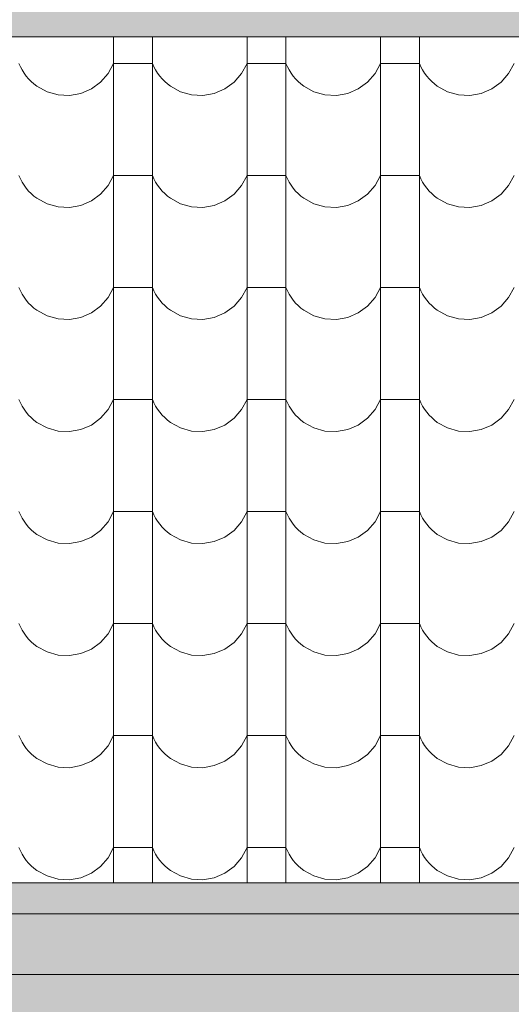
# Model space of a CAD drawing. Extents: x -547885 to -186295, y -25370 to 156194.
# Tile 249 of 256: x -359345 to -358737, y -18253 to -17036. Entities that reach past the tile are written whole.
import ezdxf

# ---------------------------------------------------------------- set-up
doc = ezdxf.new("R2010")
doc.units = 0
doc.header["$MEASUREMENT"] = 0
doc.linetypes.add('Dashed', pattern=[564.444447, 282.222223, -282.222223])
for name, color, linetype, lineweight, true_color in [('arch wypelnienia_Nr_Pióra__102', 7, 'Continuous', 9, 0xb4b4b4), ('arch wypelnienia_Nr_Pióra__119', 7, 'Continuous', 13, 0xd9d1d0), ('arch wypelnienia_Nr_Pióra__2', 7, 'Continuous', 13, 0x7f7f7f), ('arch wypelnienia_Nr_Pióra__81', 7, 'Continuous', 13, 0x6a6a6a)]:
    doc.layers.add(name, color=color, linetype=linetype, lineweight=lineweight, true_color=true_color)
doc.layers.add('INWENT KONST. DREWNIANA_Nr_Pióra__21', color=7, linetype='Continuous', lineweight=9)
doc.layers.add('INWENT RURY SPUSTOWE_Nr_Pióra__21', color=7, linetype='Continuous', lineweight=9)

# ---------------------------------------------------------------- blocks, each defined once
blk = doc.blocks.new('*X1053')
at = {"layer": 'arch wypelnienia_Nr_Pióra__102', "linetype": 'Continuous'}
for p, q in [((-359229, -17056.9), (-359229, -17174)), ((-359181, -17056.9), (-359181, -17174)), ((-359064, -17056.9), (-359064, -17174)), ((-359016, -17056.9), (-359016, -17174)), ((-358899, -17056.9), (-358899, -17174)), ((-358851, -17056.9), (-358851, -17174)), ((-359346, -17089.5), (-359344.2, -17093.7)), ((-359235.7, -17102.1), (-359229, -17089.5)), ((-359205, -17089.5), (-359229, -17089.5)), ((-359181, -17089.5), (-359205, -17089.5)), ((-359181, -17089.5), (-359179.2, -17093.7)), ((-359070.7, -17102.1), (-359064, -17089.5)), ((-359040, -17089.5), (-359064, -17089.5)), ((-359016, -17089.5), (-359040, -17089.5)), ((-359016, -17089.5), (-359014.2, -17093.7)), ((-358905.7, -17102.1), (-358899, -17089.5)), ((-358875, -17089.5), (-358899, -17089.5)), ((-358851, -17089.5), (-358875, -17089.5)), ((-358851, -17089.5), (-358849.2, -17093.7)), ((-358740.7, -17102.1), (-358734, -17089.5)), ((-359344.2, -17093.7), (-359342, -17097.7)), ((-359342, -17097.7), (-359339.6, -17101.6)), ((-359339.6, -17101.6), (-359336.9, -17105.3)), ((-359179.2, -17093.7), (-359177, -17097.7)), ((-359177, -17097.7), (-359174.6, -17101.6)), ((-359174.6, -17101.6), (-359171.9, -17105.3)), ((-359014.2, -17093.7), (-359012, -17097.7)), ((-359012, -17097.7), (-359009.6, -17101.6)), ((-359009.6, -17101.6), (-359006.9, -17105.3)), ((-358849.2, -17093.7), (-358847, -17097.7)), ((-358847, -17097.7), (-358844.6, -17101.6)), ((-358844.6, -17101.6), (-358841.9, -17105.3)), ((-359336.9, -17105.3), (-359334, -17108.8)), ((-359334, -17108.8), (-359330.8, -17112)), ((-359330.8, -17112), (-359327.4, -17115)), ((-359256.5, -17121.1), (-359245, -17112.8)), ((-359245, -17112.8), (-359235.7, -17102.1)), ((-359171.9, -17105.3), (-359169, -17108.8)), ((-359169, -17108.8), (-359165.8, -17112)), ((-359165.8, -17112), (-359162.4, -17115)), ((-359091.5, -17121.1), (-359080, -17112.8)), ((-359080, -17112.8), (-359070.7, -17102.1)), ((-359006.9, -17105.3), (-359004, -17108.8)), ((-359004, -17108.8), (-359000.8, -17112)), ((-359000.8, -17112), (-358997.4, -17115)), ((-358926.5, -17121.1), (-358915, -17112.8)), ((-358915, -17112.8), (-358905.7, -17102.1)), ((-358841.9, -17105.3), (-358839, -17108.8)), ((-358839, -17108.8), (-358835.8, -17112)), ((-358835.8, -17112), (-358832.4, -17115)), ((-358761.5, -17121.1), (-358750, -17112.8)), ((-358750, -17112.8), (-358740.7, -17102.1)), ((-359327.4, -17115), (-359323.8, -17117.8)), ((-359323.8, -17117.8), (-359311.3, -17124.6)), ((-359311.3, -17124.6), (-359297.7, -17128.5)), ((-359269.5, -17126.7), (-359256.5, -17121.1)), ((-359162.4, -17115), (-359158.8, -17117.8)), ((-359158.8, -17117.8), (-359146.3, -17124.6)), ((-359146.3, -17124.6), (-359132.7, -17128.5)), ((-359104.5, -17126.7), (-359091.5, -17121.1)), ((-358997.4, -17115), (-358993.8, -17117.8)), ((-358993.8, -17117.8), (-358981.3, -17124.6)), ((-358981.3, -17124.6), (-358967.7, -17128.5)), ((-358939.5, -17126.7), (-358926.5, -17121.1)), ((-358832.4, -17115), (-358828.8, -17117.8)), ((-358828.8, -17117.8), (-358816.3, -17124.6)), ((-358816.3, -17124.6), (-358802.7, -17128.5)), ((-358774.5, -17126.7), (-358761.5, -17121.1)), ((-359297.7, -17128.5), (-359283.5, -17129.2)), ((-359283.5, -17129.2), (-359269.5, -17126.7)), ((-359132.7, -17128.5), (-359118.5, -17129.2)), ((-359118.5, -17129.2), (-359104.5, -17126.7)), ((-358967.7, -17128.5), (-358953.5, -17129.2)), ((-358953.5, -17129.2), (-358939.5, -17126.7)), ((-358802.7, -17128.5), (-358788.5, -17129.2)), ((-358788.5, -17129.2), (-358774.5, -17126.7)), ((-359229, -17174), (-359229, -17312.5)), ((-359181, -17174), (-359181, -17312.5)), ((-359064, -17174), (-359064, -17312.5)), ((-359016, -17174), (-359016, -17312.5)), ((-358899, -17174), (-358899, -17312.5)), ((-358851, -17174), (-358851, -17312.5)), ((-359346, -17228), (-359344.2, -17232.2)), ((-359344.2, -17232.2), (-359342, -17236.2)), ((-359235.7, -17240.6), (-359229, -17228)), ((-359205, -17228), (-359229, -17228)), ((-359181, -17228), (-359205, -17228)), ((-359181, -17228), (-359179.2, -17232.2)), ((-359179.2, -17232.2), (-359177, -17236.2)), ((-359070.7, -17240.6), (-359064, -17228)), ((-359040, -17228), (-359064, -17228)), ((-359016, -17228), (-359040, -17228)), ((-359016, -17228), (-359014.2, -17232.2)), ((-359014.2, -17232.2), (-359012, -17236.2)), ((-358905.7, -17240.6), (-358899, -17228)), ((-358875, -17228), (-358899, -17228)), ((-358851, -17228), (-358875, -17228)), ((-358851, -17228), (-358849.2, -17232.2)), ((-358849.2, -17232.2), (-358847, -17236.2)), ((-358740.7, -17240.6), (-358734, -17228)), ((-359342, -17236.2), (-359339.6, -17240.1)), ((-359339.6, -17240.1), (-359336.9, -17243.8)), ((-359336.9, -17243.8), (-359334, -17247.3)), ((-359334, -17247.3), (-359330.8, -17250.5)), ((-359245, -17251.3), (-359235.7, -17240.6)), ((-359177, -17236.2), (-359174.6, -17240.1)), ((-359174.6, -17240.1), (-359171.9, -17243.8)), ((-359171.9, -17243.8), (-359169, -17247.3)), ((-359169, -17247.3), (-359165.8, -17250.5)), ((-359080, -17251.3), (-359070.7, -17240.6)), ((-359012, -17236.2), (-359009.6, -17240.1)), ((-359009.6, -17240.1), (-359006.9, -17243.8)), ((-359006.9, -17243.8), (-359004, -17247.3)), ((-359004, -17247.3), (-359000.8, -17250.5)), ((-358915, -17251.3), (-358905.7, -17240.6)), ((-358847, -17236.2), (-358844.6, -17240.1)), ((-358844.6, -17240.1), (-358841.9, -17243.8)), ((-358841.9, -17243.8), (-358839, -17247.3)), ((-358839, -17247.3), (-358835.8, -17250.5)), ((-358750, -17251.3), (-358740.7, -17240.6)), ((-359330.8, -17250.5), (-359327.4, -17253.5)), ((-359327.4, -17253.5), (-359323.8, -17256.3)), ((-359323.8, -17256.3), (-359311.3, -17263.1)), ((-359269.5, -17265.2), (-359256.5, -17259.6)), ((-359256.5, -17259.6), (-359245, -17251.3)), ((-359165.8, -17250.5), (-359162.4, -17253.5)), ((-359162.4, -17253.5), (-359158.8, -17256.3)), ((-359158.8, -17256.3), (-359146.3, -17263.1)), ((-359104.5, -17265.2), (-359091.5, -17259.6)), ((-359091.5, -17259.6), (-359080, -17251.3)), ((-359000.8, -17250.5), (-358997.4, -17253.5)), ((-358997.4, -17253.5), (-358993.8, -17256.3)), ((-358993.8, -17256.3), (-358981.3, -17263.1)), ((-358939.5, -17265.2), (-358926.5, -17259.6)), ((-358926.5, -17259.6), (-358915, -17251.3)), ((-358835.8, -17250.5), (-358832.4, -17253.5)), ((-358832.4, -17253.5), (-358828.8, -17256.3)), ((-358828.8, -17256.3), (-358816.3, -17263.1)), ((-358774.5, -17265.2), (-358761.5, -17259.6)), ((-358761.5, -17259.6), (-358750, -17251.3)), ((-359311.3, -17263.1), (-359297.7, -17267)), ((-359297.7, -17267), (-359283.5, -17267.7)), ((-359283.5, -17267.7), (-359269.5, -17265.2)), ((-359146.3, -17263.1), (-359132.7, -17267)), ((-359132.7, -17267), (-359118.5, -17267.7)), ((-359118.5, -17267.7), (-359104.5, -17265.2)), ((-358981.3, -17263.1), (-358967.7, -17267)), ((-358967.7, -17267), (-358953.5, -17267.7)), ((-358953.5, -17267.7), (-358939.5, -17265.2)), ((-358816.3, -17263.1), (-358802.7, -17267)), ((-358802.7, -17267), (-358788.5, -17267.7)), ((-358788.5, -17267.7), (-358774.5, -17265.2)), ((-359229, -17312.5), (-359229, -17451)), ((-359181, -17312.5), (-359181, -17451)), ((-359064, -17312.5), (-359064, -17451)), ((-359016, -17312.5), (-359016, -17451)), ((-358899, -17312.5), (-358899, -17451)), ((-358851, -17312.5), (-358851, -17451)), ((-359346, -17366.5), (-359344.2, -17370.7)), ((-359235.7, -17379.1), (-359229, -17366.5)), ((-359205, -17366.5), (-359229, -17366.5)), ((-359181, -17366.5), (-359205, -17366.5)), ((-359181, -17366.5), (-359179.2, -17370.7)), ((-359070.7, -17379.1), (-359064, -17366.5)), ((-359040, -17366.5), (-359064, -17366.5)), ((-359016, -17366.5), (-359040, -17366.5)), ((-359016, -17366.5), (-359014.2, -17370.7)), ((-358905.7, -17379.1), (-358899, -17366.5)), ((-358875, -17366.5), (-358899, -17366.5)), ((-358851, -17366.5), (-358875, -17366.5)), ((-358851, -17366.5), (-358849.2, -17370.7)), ((-358740.7, -17379.1), (-358734, -17366.5)), ((-359344.2, -17370.7), (-359342, -17374.7)), ((-359342, -17374.7), (-359339.6, -17378.6)), ((-359339.6, -17378.6), (-359336.9, -17382.3)), ((-359245, -17389.8), (-359235.7, -17379.1)), ((-359179.2, -17370.7), (-359177, -17374.7)), ((-359177, -17374.7), (-359174.6, -17378.6)), ((-359174.6, -17378.6), (-359171.9, -17382.3)), ((-359080, -17389.8), (-359070.7, -17379.1)), ((-359014.2, -17370.7), (-359012, -17374.7)), ((-359012, -17374.7), (-359009.6, -17378.6)), ((-359009.6, -17378.6), (-359006.9, -17382.3)), ((-358915, -17389.8), (-358905.7, -17379.1)), ((-358849.2, -17370.7), (-358847, -17374.7)), ((-358847, -17374.7), (-358844.6, -17378.6)), ((-358844.6, -17378.6), (-358841.9, -17382.3)), ((-358750, -17389.8), (-358740.7, -17379.1)), ((-359336.9, -17382.3), (-359334, -17385.8)), ((-359334, -17385.8), (-359330.8, -17389)), ((-359330.8, -17389), (-359327.4, -17392)), ((-359327.4, -17392), (-359323.8, -17394.8)), ((-359256.5, -17398.1), (-359245, -17389.8)), ((-359171.9, -17382.3), (-359169, -17385.8)), ((-359169, -17385.8), (-359165.8, -17389)), ((-359165.8, -17389), (-359162.4, -17392)), ((-359162.4, -17392), (-359158.8, -17394.8)), ((-359091.5, -17398.1), (-359080, -17389.8)), ((-359006.9, -17382.3), (-359004, -17385.8)), ((-359004, -17385.8), (-359000.8, -17389)), ((-359000.8, -17389), (-358997.4, -17392)), ((-358997.4, -17392), (-358993.8, -17394.8)), ((-358926.5, -17398.1), (-358915, -17389.8)), ((-358841.9, -17382.3), (-358839, -17385.8)), ((-358839, -17385.8), (-358835.8, -17389)), ((-358835.8, -17389), (-358832.4, -17392)), ((-358832.4, -17392), (-358828.8, -17394.8)), ((-358761.5, -17398.1), (-358750, -17389.8)), ((-359323.8, -17394.8), (-359311.3, -17401.6)), ((-359311.3, -17401.6), (-359297.7, -17405.5)), ((-359297.7, -17405.5), (-359283.5, -17406.2)), ((-359283.5, -17406.2), (-359269.5, -17403.7)), ((-359269.5, -17403.7), (-359256.5, -17398.1)), ((-359158.8, -17394.8), (-359146.3, -17401.6)), ((-359146.3, -17401.6), (-359132.7, -17405.5)), ((-359132.7, -17405.5), (-359118.5, -17406.2)), ((-359118.5, -17406.2), (-359104.5, -17403.7)), ((-359104.5, -17403.7), (-359091.5, -17398.1)), ((-358993.8, -17394.8), (-358981.3, -17401.6)), ((-358981.3, -17401.6), (-358967.7, -17405.5)), ((-358967.7, -17405.5), (-358953.5, -17406.2)), ((-358953.5, -17406.2), (-358939.5, -17403.7)), ((-358939.5, -17403.7), (-358926.5, -17398.1)), ((-358828.8, -17394.8), (-358816.3, -17401.6)), ((-358816.3, -17401.6), (-358802.7, -17405.5)), ((-358802.7, -17405.5), (-358788.5, -17406.2)), ((-358788.5, -17406.2), (-358774.5, -17403.7)), ((-358774.5, -17403.7), (-358761.5, -17398.1)), ((-359229, -17451), (-359229, -17589.5)), ((-359181, -17451), (-359181, -17589.5)), ((-359064, -17451), (-359064, -17589.5)), ((-359016, -17451), (-359016, -17589.5)), ((-358899, -17451), (-358899, -17589.5)), ((-358851, -17451), (-358851, -17589.5)), ((-359346, -17505), (-359344.2, -17509.2)), ((-359344.2, -17509.2), (-359342, -17513.2)), ((-359342, -17513.2), (-359339.6, -17517.1)), ((-359235.7, -17517.6), (-359229, -17505)), ((-359205, -17505), (-359229, -17505)), ((-359181, -17505), (-359205, -17505)), ((-359181, -17505), (-359179.2, -17509.2)), ((-359179.2, -17509.2), (-359177, -17513.2)), ((-359177, -17513.2), (-359174.6, -17517.1)), ((-359070.7, -17517.6), (-359064, -17505)), ((-359040, -17505), (-359064, -17505)), ((-359016, -17505), (-359040, -17505)), ((-359016, -17505), (-359014.2, -17509.2)), ((-359014.2, -17509.2), (-359012, -17513.2)), ((-359012, -17513.2), (-359009.6, -17517.1)), ((-358905.7, -17517.6), (-358899, -17505)), ((-358875, -17505), (-358899, -17505)), ((-358851, -17505), (-358875, -17505)), ((-358851, -17505), (-358849.2, -17509.2)), ((-358849.2, -17509.2), (-358847, -17513.2)), ((-358847, -17513.2), (-358844.6, -17517.1)), ((-358740.7, -17517.6), (-358734, -17505)), ((-359339.6, -17517.1), (-359336.9, -17520.8)), ((-359336.9, -17520.8), (-359334, -17524.3)), ((-359334, -17524.3), (-359330.8, -17527.5)), ((-359330.8, -17527.5), (-359327.4, -17530.5)), ((-359245, -17528.3), (-359235.7, -17517.6)), ((-359174.6, -17517.1), (-359171.9, -17520.8)), ((-359171.9, -17520.8), (-359169, -17524.3)), ((-359169, -17524.3), (-359165.8, -17527.5)), ((-359165.8, -17527.5), (-359162.4, -17530.5)), ((-359080, -17528.3), (-359070.7, -17517.6)), ((-359009.6, -17517.1), (-359006.9, -17520.8)), ((-359006.9, -17520.8), (-359004, -17524.3)), ((-359004, -17524.3), (-359000.8, -17527.5)), ((-359000.8, -17527.5), (-358997.4, -17530.5)), ((-358915, -17528.3), (-358905.7, -17517.6)), ((-358844.6, -17517.1), (-358841.9, -17520.8)), ((-358841.9, -17520.8), (-358839, -17524.3)), ((-358839, -17524.3), (-358835.8, -17527.5)), ((-358835.8, -17527.5), (-358832.4, -17530.5)), ((-358750, -17528.3), (-358740.7, -17517.6)), ((-359327.4, -17530.5), (-359323.8, -17533.3)), ((-359323.8, -17533.3), (-359311.3, -17540.1)), ((-359269.5, -17542.2), (-359256.5, -17536.6)), ((-359256.5, -17536.6), (-359245, -17528.3)), ((-359162.4, -17530.5), (-359158.8, -17533.3)), ((-359158.8, -17533.3), (-359146.3, -17540.1)), ((-359104.5, -17542.2), (-359091.5, -17536.6)), ((-359091.5, -17536.6), (-359080, -17528.3)), ((-358997.4, -17530.5), (-358993.8, -17533.3)), ((-358993.8, -17533.3), (-358981.3, -17540.1)), ((-358939.5, -17542.2), (-358926.5, -17536.6)), ((-358926.5, -17536.6), (-358915, -17528.3)), ((-358832.4, -17530.5), (-358828.8, -17533.3)), ((-358828.8, -17533.3), (-358816.3, -17540.1)), ((-358774.5, -17542.2), (-358761.5, -17536.6)), ((-358761.5, -17536.6), (-358750, -17528.3)), ((-359311.3, -17540.1), (-359297.7, -17544)), ((-359297.7, -17544), (-359283.5, -17544.7)), ((-359283.5, -17544.7), (-359269.5, -17542.2)), ((-359146.3, -17540.1), (-359132.7, -17544)), ((-359132.7, -17544), (-359118.5, -17544.7)), ((-359118.5, -17544.7), (-359104.5, -17542.2)), ((-358981.3, -17540.1), (-358967.7, -17544)), ((-358967.7, -17544), (-358953.5, -17544.7)), ((-358953.5, -17544.7), (-358939.5, -17542.2)), ((-358816.3, -17540.1), (-358802.7, -17544)), ((-358802.7, -17544), (-358788.5, -17544.7)), ((-358788.5, -17544.7), (-358774.5, -17542.2)), ((-359229, -17589.5), (-359229, -17728)), ((-359181, -17589.5), (-359181, -17728)), ((-359064, -17589.5), (-359064, -17728)), ((-359016, -17589.5), (-359016, -17728)), ((-358899, -17589.5), (-358899, -17728)), ((-358851, -17589.5), (-358851, -17728)), ((-359346, -17643.5), (-359344.2, -17647.7)), ((-359344.2, -17647.7), (-359342, -17651.7)), ((-359235.7, -17656.1), (-359229, -17643.5)), ((-359205, -17643.5), (-359229, -17643.5)), ((-359181, -17643.5), (-359205, -17643.5)), ((-359181, -17643.5), (-359179.2, -17647.7)), ((-359179.2, -17647.7), (-359177, -17651.7)), ((-359070.7, -17656.1), (-359064, -17643.5)), ((-359040, -17643.5), (-359064, -17643.5)), ((-359016, -17643.5), (-359040, -17643.5)), ((-359016, -17643.5), (-359014.2, -17647.7)), ((-359014.2, -17647.7), (-359012, -17651.7)), ((-358905.7, -17656.1), (-358899, -17643.5)), ((-358875, -17643.5), (-358899, -17643.5)), ((-358851, -17643.5), (-358875, -17643.5)), ((-358851, -17643.5), (-358849.2, -17647.7)), ((-358849.2, -17647.7), (-358847, -17651.7)), ((-358740.7, -17656.1), (-358734, -17643.5)), ((-359342, -17651.7), (-359339.6, -17655.6)), ((-359339.6, -17655.6), (-359336.9, -17659.3)), ((-359336.9, -17659.3), (-359334, -17662.8)), ((-359245, -17666.8), (-359235.7, -17656.1)), ((-359177, -17651.7), (-359174.6, -17655.6)), ((-359174.6, -17655.6), (-359171.9, -17659.3)), ((-359171.9, -17659.3), (-359169, -17662.8)), ((-359080, -17666.8), (-359070.7, -17656.1)), ((-359012, -17651.7), (-359009.6, -17655.6)), ((-359009.6, -17655.6), (-359006.9, -17659.3)), ((-359006.9, -17659.3), (-359004, -17662.8)), ((-358915, -17666.8), (-358905.7, -17656.1)), ((-358847, -17651.7), (-358844.6, -17655.6)), ((-358844.6, -17655.6), (-358841.9, -17659.3)), ((-358841.9, -17659.3), (-358839, -17662.8)), ((-358750, -17666.8), (-358740.7, -17656.1)), ((-359334, -17662.8), (-359330.8, -17666)), ((-359330.8, -17666), (-359327.4, -17669)), ((-359327.4, -17669), (-359323.8, -17671.8)), ((-359323.8, -17671.8), (-359311.3, -17678.6)), ((-359256.5, -17675.1), (-359245, -17666.8)), ((-359169, -17662.8), (-359165.8, -17666)), ((-359165.8, -17666), (-359162.4, -17669)), ((-359162.4, -17669), (-359158.8, -17671.8)), ((-359158.8, -17671.8), (-359146.3, -17678.6)), ((-359091.5, -17675.1), (-359080, -17666.8)), ((-359004, -17662.8), (-359000.8, -17666)), ((-359000.8, -17666), (-358997.4, -17669)), ((-358997.4, -17669), (-358993.8, -17671.8)), ((-358993.8, -17671.8), (-358981.3, -17678.6)), ((-358926.5, -17675.1), (-358915, -17666.8)), ((-358839, -17662.8), (-358835.8, -17666)), ((-358835.8, -17666), (-358832.4, -17669)), ((-358832.4, -17669), (-358828.8, -17671.8)), ((-358828.8, -17671.8), (-358816.3, -17678.6)), ((-358761.5, -17675.1), (-358750, -17666.8)), ((-359311.3, -17678.6), (-359297.7, -17682.5)), ((-359297.7, -17682.5), (-359283.5, -17683.2)), ((-359283.5, -17683.2), (-359269.5, -17680.7)), ((-359269.5, -17680.7), (-359256.5, -17675.1)), ((-359146.3, -17678.6), (-359132.7, -17682.5)), ((-359132.7, -17682.5), (-359118.5, -17683.2)), ((-359118.5, -17683.2), (-359104.5, -17680.7)), ((-359104.5, -17680.7), (-359091.5, -17675.1)), ((-358981.3, -17678.6), (-358967.7, -17682.5)), ((-358967.7, -17682.5), (-358953.5, -17683.2)), ((-358953.5, -17683.2), (-358939.5, -17680.7)), ((-358939.5, -17680.7), (-358926.5, -17675.1)), ((-358816.3, -17678.6), (-358802.7, -17682.5)), ((-358802.7, -17682.5), (-358788.5, -17683.2)), ((-358788.5, -17683.2), (-358774.5, -17680.7)), ((-358774.5, -17680.7), (-358761.5, -17675.1)), ((-359229, -17728), (-359229, -17866.5)), ((-359181, -17728), (-359181, -17866.5)), ((-359064, -17728), (-359064, -17866.5)), ((-359016, -17728), (-359016, -17866.5)), ((-358899, -17728), (-358899, -17866.5)), ((-358851, -17728), (-358851, -17866.5)), ((-359346, -17782), (-359344.2, -17786.2)), ((-359235.7, -17794.6), (-359229, -17782)), ((-359205, -17782), (-359229, -17782)), ((-359181, -17782), (-359205, -17782)), ((-359181, -17782), (-359179.2, -17786.2)), ((-359070.7, -17794.6), (-359064, -17782)), ((-359040, -17782), (-359064, -17782)), ((-359016, -17782), (-359040, -17782)), ((-359016, -17782), (-359014.2, -17786.2)), ((-358905.7, -17794.6), (-358899, -17782)), ((-358875, -17782), (-358899, -17782)), ((-358851, -17782), (-358875, -17782)), ((-358851, -17782), (-358849.2, -17786.2)), ((-358740.7, -17794.6), (-358734, -17782)), ((-359344.2, -17786.2), (-359342, -17790.2)), ((-359342, -17790.2), (-359339.6, -17794.1)), ((-359339.6, -17794.1), (-359336.9, -17797.8)), ((-359245, -17805.3), (-359235.7, -17794.6)), ((-359179.2, -17786.2), (-359177, -17790.2)), ((-359177, -17790.2), (-359174.6, -17794.1)), ((-359174.6, -17794.1), (-359171.9, -17797.8)), ((-359080, -17805.3), (-359070.7, -17794.6)), ((-359014.2, -17786.2), (-359012, -17790.2)), ((-359012, -17790.2), (-359009.6, -17794.1)), ((-359009.6, -17794.1), (-359006.9, -17797.8)), ((-358915, -17805.3), (-358905.7, -17794.6)), ((-358849.2, -17786.2), (-358847, -17790.2)), ((-358847, -17790.2), (-358844.6, -17794.1)), ((-358844.6, -17794.1), (-358841.9, -17797.8)), ((-358750, -17805.3), (-358740.7, -17794.6)), ((-359336.9, -17797.8), (-359334, -17801.3)), ((-359334, -17801.3), (-359330.8, -17804.5)), ((-359330.8, -17804.5), (-359327.4, -17807.5)), ((-359327.4, -17807.5), (-359323.8, -17810.3)), ((-359256.5, -17813.6), (-359245, -17805.3)), ((-359171.9, -17797.8), (-359169, -17801.3)), ((-359169, -17801.3), (-359165.8, -17804.5)), ((-359165.8, -17804.5), (-359162.4, -17807.5)), ((-359162.4, -17807.5), (-359158.8, -17810.3)), ((-359091.5, -17813.6), (-359080, -17805.3)), ((-359006.9, -17797.8), (-359004, -17801.3)), ((-359004, -17801.3), (-359000.8, -17804.5)), ((-359000.8, -17804.5), (-358997.4, -17807.5)), ((-358997.4, -17807.5), (-358993.8, -17810.3)), ((-358926.5, -17813.6), (-358915, -17805.3)), ((-358841.9, -17797.8), (-358839, -17801.3)), ((-358839, -17801.3), (-358835.8, -17804.5)), ((-358835.8, -17804.5), (-358832.4, -17807.5)), ((-358832.4, -17807.5), (-358828.8, -17810.3)), ((-358761.5, -17813.6), (-358750, -17805.3)), ((-359323.8, -17810.3), (-359311.3, -17817.1)), ((-359311.3, -17817.1), (-359297.7, -17821)), ((-359283.5, -17821.7), (-359269.5, -17819.2)), ((-359269.5, -17819.2), (-359256.5, -17813.6)), ((-359158.8, -17810.3), (-359146.3, -17817.1)), ((-359146.3, -17817.1), (-359132.7, -17821)), ((-359118.5, -17821.7), (-359104.5, -17819.2)), ((-359104.5, -17819.2), (-359091.5, -17813.6)), ((-358993.8, -17810.3), (-358981.3, -17817.1)), ((-358981.3, -17817.1), (-358967.7, -17821)), ((-358953.5, -17821.7), (-358939.5, -17819.2)), ((-358939.5, -17819.2), (-358926.5, -17813.6)), ((-358828.8, -17810.3), (-358816.3, -17817.1)), ((-358816.3, -17817.1), (-358802.7, -17821)), ((-358788.5, -17821.7), (-358774.5, -17819.2)), ((-358774.5, -17819.2), (-358761.5, -17813.6)), ((-359297.7, -17821), (-359283.5, -17821.7)), ((-359132.7, -17821), (-359118.5, -17821.7)), ((-358967.7, -17821), (-358953.5, -17821.7)), ((-358802.7, -17821), (-358788.5, -17821.7)), ((-359229, -17866.5), (-359229, -18005)), ((-359181, -17866.5), (-359181, -18005)), ((-359064, -17866.5), (-359064, -18005)), ((-359016, -17866.5), (-359016, -18005)), ((-358899, -17866.5), (-358899, -18005)), ((-358851, -17866.5), (-358851, -18005)), ((-359346, -17920.5), (-359344.2, -17924.7)), ((-359344.2, -17924.7), (-359342, -17928.7)), ((-359342, -17928.7), (-359339.6, -17932.6)), ((-359235.7, -17933.1), (-359229, -17920.5)), ((-359205, -17920.5), (-359229, -17920.5)), ((-359181, -17920.5), (-359205, -17920.5)), ((-359181, -17920.5), (-359179.2, -17924.7)), ((-359179.2, -17924.7), (-359177, -17928.7)), ((-359177, -17928.7), (-359174.6, -17932.6)), ((-359070.7, -17933.1), (-359064, -17920.5)), ((-359040, -17920.5), (-359064, -17920.5)), ((-359016, -17920.5), (-359040, -17920.5)), ((-359016, -17920.5), (-359014.2, -17924.7)), ((-359014.2, -17924.7), (-359012, -17928.7)), ((-359012, -17928.7), (-359009.6, -17932.6)), ((-358905.7, -17933.1), (-358899, -17920.5)), ((-358875, -17920.5), (-358899, -17920.5)), ((-358851, -17920.5), (-358875, -17920.5)), ((-358851, -17920.5), (-358849.2, -17924.7)), ((-358849.2, -17924.7), (-358847, -17928.7)), ((-358847, -17928.7), (-358844.6, -17932.6)), ((-358740.7, -17933.1), (-358734, -17920.5)), ((-359339.6, -17932.6), (-359336.9, -17936.3)), ((-359336.9, -17936.3), (-359334, -17939.8)), ((-359334, -17939.8), (-359330.8, -17943)), ((-359245, -17943.8), (-359235.7, -17933.1)), ((-359174.6, -17932.6), (-359171.9, -17936.3)), ((-359171.9, -17936.3), (-359169, -17939.8)), ((-359169, -17939.8), (-359165.8, -17943)), ((-359080, -17943.8), (-359070.7, -17933.1)), ((-359009.6, -17932.6), (-359006.9, -17936.3)), ((-359006.9, -17936.3), (-359004, -17939.8)), ((-359004, -17939.8), (-359000.8, -17943)), ((-358915, -17943.8), (-358905.7, -17933.1)), ((-358844.6, -17932.6), (-358841.9, -17936.3)), ((-358841.9, -17936.3), (-358839, -17939.8)), ((-358839, -17939.8), (-358835.8, -17943)), ((-358750, -17943.8), (-358740.7, -17933.1)), ((-359330.8, -17943), (-359327.4, -17946)), ((-359327.4, -17946), (-359323.8, -17948.8)), ((-359323.8, -17948.8), (-359311.3, -17955.6)), ((-359269.5, -17957.7), (-359256.5, -17952.1)), ((-359256.5, -17952.1), (-359245, -17943.8)), ((-359165.8, -17943), (-359162.4, -17946)), ((-359162.4, -17946), (-359158.8, -17948.8)), ((-359158.8, -17948.8), (-359146.3, -17955.6)), ((-359104.5, -17957.7), (-359091.5, -17952.1)), ((-359091.5, -17952.1), (-359080, -17943.8)), ((-359000.8, -17943), (-358997.4, -17946)), ((-358997.4, -17946), (-358993.8, -17948.8)), ((-358993.8, -17948.8), (-358981.3, -17955.6)), ((-358939.5, -17957.7), (-358926.5, -17952.1)), ((-358926.5, -17952.1), (-358915, -17943.8)), ((-358835.8, -17943), (-358832.4, -17946)), ((-358832.4, -17946), (-358828.8, -17948.8)), ((-358828.8, -17948.8), (-358816.3, -17955.6)), ((-358774.5, -17957.7), (-358761.5, -17952.1)), ((-358761.5, -17952.1), (-358750, -17943.8)), ((-359311.3, -17955.6), (-359297.7, -17959.5)), ((-359297.7, -17959.5), (-359283.5, -17960.2)), ((-359283.5, -17960.2), (-359269.5, -17957.7)), ((-359146.3, -17955.6), (-359132.7, -17959.5)), ((-359132.7, -17959.5), (-359118.5, -17960.2)), ((-359118.5, -17960.2), (-359104.5, -17957.7)), ((-358981.3, -17955.6), (-358967.7, -17959.5)), ((-358967.7, -17959.5), (-358953.5, -17960.2)), ((-358953.5, -17960.2), (-358939.5, -17957.7)), ((-358816.3, -17955.6), (-358802.7, -17959.5)), ((-358802.7, -17959.5), (-358788.5, -17960.2)), ((-358788.5, -17960.2), (-358774.5, -17957.7)), ((-359229, -18005), (-359229, -18102.4)), ((-359181, -18005), (-359181, -18102.4)), ((-359064, -18005), (-359064, -18102.4)), ((-359016, -18005), (-359016, -18102.4)), ((-358899, -18005), (-358899, -18102.4)), ((-358851, -18005), (-358851, -18102.4)), ((-359346, -18059), (-359344.2, -18063.2)), ((-359344.2, -18063.2), (-359342, -18067.2)), ((-359235.7, -18071.6), (-359229, -18059)), ((-359205, -18059), (-359229, -18059)), ((-359181, -18059), (-359205, -18059)), ((-359181, -18059), (-359179.2, -18063.2)), ((-359179.2, -18063.2), (-359177, -18067.2)), ((-359070.7, -18071.6), (-359064, -18059)), ((-359040, -18059), (-359064, -18059)), ((-359016, -18059), (-359040, -18059)), ((-359016, -18059), (-359014.2, -18063.2)), ((-359014.2, -18063.2), (-359012, -18067.2)), ((-358905.7, -18071.6), (-358899, -18059)), ((-358875, -18059), (-358899, -18059)), ((-358851, -18059), (-358875, -18059)), ((-358851, -18059), (-358849.2, -18063.2)), ((-358849.2, -18063.2), (-358847, -18067.2)), ((-358740.7, -18071.6), (-358734, -18059)), ((-359342, -18067.2), (-359339.6, -18071.1)), ((-359339.6, -18071.1), (-359336.9, -18074.8)), ((-359336.9, -18074.8), (-359334, -18078.3)), ((-359245, -18082.3), (-359235.7, -18071.6)), ((-359177, -18067.2), (-359174.6, -18071.1)), ((-359174.6, -18071.1), (-359171.9, -18074.8)), ((-359171.9, -18074.8), (-359169, -18078.3)), ((-359080, -18082.3), (-359070.7, -18071.6)), ((-359012, -18067.2), (-359009.6, -18071.1)), ((-359009.6, -18071.1), (-359006.9, -18074.8)), ((-359006.9, -18074.8), (-359004, -18078.3)), ((-358915, -18082.3), (-358905.7, -18071.6)), ((-358847, -18067.2), (-358844.6, -18071.1)), ((-358844.6, -18071.1), (-358841.9, -18074.8)), ((-358841.9, -18074.8), (-358839, -18078.3)), ((-358750, -18082.3), (-358740.7, -18071.6)), ((-359334, -18078.3), (-359330.8, -18081.5)), ((-359330.8, -18081.5), (-359327.4, -18084.5)), ((-359327.4, -18084.5), (-359323.8, -18087.3)), ((-359323.8, -18087.3), (-359311.3, -18094.1)), ((-359256.5, -18090.6), (-359245, -18082.3)), ((-359169, -18078.3), (-359165.8, -18081.5)), ((-359165.8, -18081.5), (-359162.4, -18084.5)), ((-359162.4, -18084.5), (-359158.8, -18087.3)), ((-359158.8, -18087.3), (-359146.3, -18094.1)), ((-359091.5, -18090.6), (-359080, -18082.3)), ((-359004, -18078.3), (-359000.8, -18081.5)), ((-359000.8, -18081.5), (-358997.4, -18084.5)), ((-358997.4, -18084.5), (-358993.8, -18087.3)), ((-358993.8, -18087.3), (-358981.3, -18094.1)), ((-358926.5, -18090.6), (-358915, -18082.3)), ((-358839, -18078.3), (-358835.8, -18081.5)), ((-358835.8, -18081.5), (-358832.4, -18084.5)), ((-358832.4, -18084.5), (-358828.8, -18087.3)), ((-358828.8, -18087.3), (-358816.3, -18094.1)), ((-358761.5, -18090.6), (-358750, -18082.3)), ((-359311.3, -18094.1), (-359297.7, -18098)), ((-359297.7, -18098), (-359283.5, -18098.7)), ((-359283.5, -18098.7), (-359269.5, -18096.2)), ((-359269.5, -18096.2), (-359256.5, -18090.6)), ((-359146.3, -18094.1), (-359132.7, -18098)), ((-359132.7, -18098), (-359118.5, -18098.7)), ((-359118.5, -18098.7), (-359104.5, -18096.2)), ((-359104.5, -18096.2), (-359091.5, -18090.6)), ((-358981.3, -18094.1), (-358967.7, -18098)), ((-358967.7, -18098), (-358953.5, -18098.7)), ((-358953.5, -18098.7), (-358939.5, -18096.2)), ((-358939.5, -18096.2), (-358926.5, -18090.6)), ((-358816.3, -18094.1), (-358802.7, -18098)), ((-358802.7, -18098), (-358788.5, -18098.7)), ((-358788.5, -18098.7), (-358774.5, -18096.2)), ((-358774.5, -18096.2), (-358761.5, -18090.6))]:
    blk.add_line(p, q, dxfattribs=at)
blk = doc.blocks.new('Wypełnienie_1')
at = {"layer": 'arch wypelnienia_Nr_Pióra__102', "linetype": 'Dashed'}
blk.add_blockref('*X1053', (0, 0), dxfattribs=at)

msp = doc.modelspace()

# ---------------------------------------------------------------- hatches: boundary and pattern name
at = {"layer": 'arch wypelnienia_Nr_Pióra__119', "linetype": 'Continuous', "lineweight": 0, "true_color": 0x363434}
msp.add_hatch(color=250, dxfattribs=at).paths.add_polyline_path([(-358213.3, -17056.9), (-358213.3, -16583.5), (-360763.3, -16583.5), (-360763.3, -17056.9)], flags=0)
at = {"layer": 'arch wypelnienia_Nr_Pióra__2', "linetype": 'Continuous', "lineweight": 0, "true_color": 0x3f3f3f}
h = msp.add_hatch(color=250, dxfattribs=at)
h.paths.add_polyline_path([(-366883.3, -18289.6), (-366683.3, -18289.6), (-366683.3, -20349.6), (-366563.3, -20349.6), (-366563.3, -18559.6), (-366311.3, -18289.6), (-364423.3, -18289.6), (-364423.3, -20349.6), (-364303.3, -20349.6), (-364303.3, -18289.6), (-362165.3, -18289.6), (-361913.3, -18559.6), (-361913.3, -20349.6), (-361793.3, -20349.6), (-361793.3, -18559.6), (-361541.3, -18289.6), (-359413.3, -18289.6), (-359413.3, -20345.4), (-359293.3, -20345), (-359293.3, -18289.6), (-357155.3, -18289.6), (-356903.3, -18559.6), (-356903.3, -20336.9), (-356783.3, -20336.5), (-356783.3, -18559.6), (-356531.3, -18289.6), (-354413.3, -18289.6), (-354413.3, -20328.5), (-354293.3, -20328), (-354293.3, -18289.6), (-352225.3, -18289.6), (-351973.3, -18559.6), (-351973.3, -20320.2), (-351903.3, -20320), (-351903.3, -18559.6), (-351903.3, -18289.6), (-351903.3, -18215.9), (-366883.3, -18215.9)], flags=0)
h.paths.add_polyline_path([(-366461.8, -18289.6), (-366563.3, -18398.4), (-366563.3, -18289.6)], flags=0)
h.paths.add_polyline_path([(-362014.9, -18289.6), (-361913.3, -18289.6), (-361913.3, -18398.4)], flags=0)
h.paths.add_polyline_path([(-361793.3, -18398.4), (-361793.3, -18289.6), (-361691.8, -18289.6)], flags=0)
h.paths.add_polyline_path([(-356903.3, -18398.4), (-357004.9, -18289.6), (-356903.3, -18289.6)], flags=0)
h.paths.add_polyline_path([(-356783.3, -18398.4), (-356783.3, -18289.6), (-356681.8, -18289.6)], flags=0)
h.paths.add_polyline_path([(-352074.9, -18289.6), (-351973.3, -18289.6), (-351973.3, -18398.4)], flags=0)
at = {"layer": 'arch wypelnienia_Nr_Pióra__81', "linetype": 'Continuous'}
msp.add_hatch(color=256, dxfattribs=at).paths.add_polyline_path([(-366883.3, -18215.9), (-351903.3, -18215.9), (-351903.3, -18102.4), (-366883.3, -18102.4)], flags=0)

# ---------------------------------------------------------------- linework, layer by layer
at = {"layer": 'INWENT KONST. DREWNIANA_Nr_Pióra__21', "linetype": 'Continuous'}
for p, q in [((-366883.3, -17056.9), (-351903.3, -17056.9)), ((-366883.3, -18102.4), (-351903.3, -18102.4))]:
    msp.add_line(p, q, dxfattribs=at)
at = {"layer": 'INWENT RURY SPUSTOWE_Nr_Pióra__21', "linetype": 'Continuous'}
for p, q in [((-366883.3, -18140.9), (-351903.3, -18140.9)), ((-366883.3, -18215.9), (-351903.3, -18215.9))]:
    msp.add_line(p, q, dxfattribs=at)

# ---------------------------------------------------------------- block references
at = {"layer": 'arch wypelnienia_Nr_Pióra__102', "linetype": 'Dashed'}
msp.add_blockref('Wypełnienie_1', (0, 0), dxfattribs=at)

doc.saveas('drawing.dxf')
